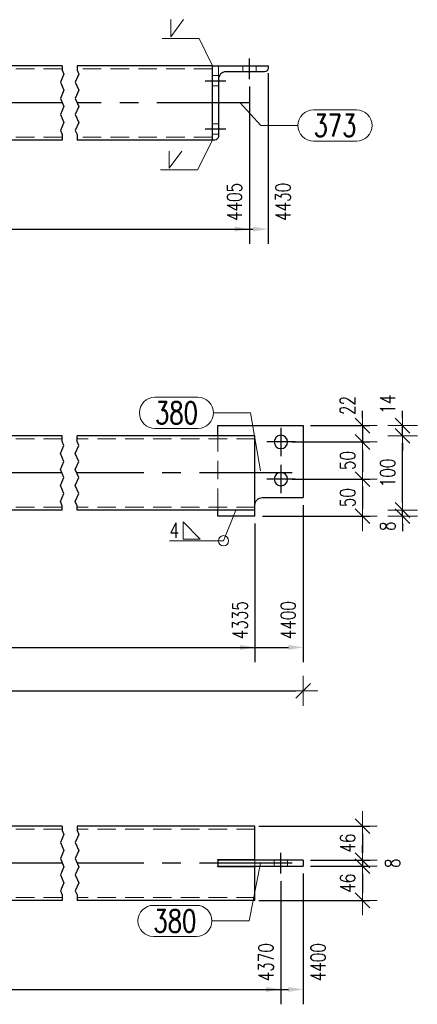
# Model space of a CAD drawing. Header units: millimetres. Extents: x -1005 to 207, y 18226 to 18896.
# Tile 45 of 50: x -173 to -119, y 18620 to 18753. Entities that reach past the tile are written whole.
import ezdxf

# ---------------------------------------------------------------- set-up
doc = ezdxf.new("R2010")
doc.units = ezdxf.units.MM
doc.header["$LTSCALE"] = 10
doc.linetypes.add('HIDDEN', pattern=[0.375, 0.25, -0.125])
doc.linetypes.add('MITTE', pattern=[2, 1.25, -0.25, 0.25, -0.25])
doc.layers.get('Defpoints').update_dxf_attribs({"color": 1})
for name, color, linetype, lineweight in [('PS_DIM', 4, 'Continuous', 13), ('PS_Hidden', 2, 'HIDDEN', 9), ('PS_Pos', 1, 'Continuous', 15), ('PS_Shape', 161, 'Continuous', 30), ('PS_SOLID', 7, 'Continuous', 30), ('PS_Weld', 1, 'Continuous', 9)]:
    doc.layers.add(name, color=color, linetype=linetype, lineweight=lineweight)
doc.layers.add('PS_Mid', color=5, linetype='MITTE')
doc.styles.add('simplex', font='simplex.shx', dxfattribs={"width": 0.75})
doc.dimstyles.new('1_10_GŁ_DS1-LS10', dxfattribs={"dimtxt": 2, "dimasz": 2, "dimexe": 2, "dimexo": 1, "dimgap": 1, "dimtad": 1, "dimjust": 4, "dimdec": 0, "dimlfac": 10, "dimtxsty": 'simplex', "dimblk1": 'NONE', "dimsah": 1, "dimcen": 2, "dimclrd": 256, "dimclre": 256, "dimclrt": 3, "dimadec": 1, "dimazin": 0, "dimtfac": 1, "dimtdec": 0, "dimtmove": 2, "dimatfit": 3, "dimfxl": 1, "dimarcsym": 0})
doc.dimstyles.new('1_10_PRZ', dxfattribs={"dimtxt": 2, "dimasz": 1, "dimexe": 2, "dimexo": 5, "dimgap": 1, "dimtad": 1, "dimdec": 0, "dimlfac": 10, "dimtxsty": 'simplex', "dimblk": 'dimznak', "dimcen": 2, "dimse1": 1, "dimse2": 1, "dimclrt": 3, "dimadec": 1, "dimazin": 0, "dimtfac": 1, "dimtdec": 0, "dimtix": 1, "dimtmove": 2, "dimatfit": 3, "dimldrblk": 'dim-grot', "dimfxl": 1, "dimarcsym": 0})
doc.dimstyles.new('1_10_PRZ_DS1-LS10', dxfattribs={"dimtxt": 2, "dimasz": 1, "dimexe": 2, "dimexo": 5, "dimgap": 1, "dimtad": 1, "dimdec": 0, "dimlfac": 10, "dimtxsty": 'simplex', "dimblk": 'dimznak', "dimcen": 2, "dimse1": 1, "dimse2": 1, "dimclrt": 3, "dimadec": 1, "dimazin": 0, "dimtfac": 1, "dimtdec": 0, "dimtix": 1, "dimtmove": 2, "dimatfit": 3, "dimldrblk": 'dim-grot', "dimfxl": 1, "dimarcsym": 0})
doc.dimstyles.new('1_10_SC', dxfattribs={"dimtxt": 2, "dimasz": 1, "dimexe": 1, "dimexo": 1, "dimgap": 1, "dimtad": 1, "dimdec": 0, "dimlfac": 10, "dimtxsty": 'simplex', "dimblk": 'dimznak', "dimcen": 2, "dimclrd": 256, "dimclre": 256, "dimclrt": 3, "dimadec": 1, "dimazin": 0, "dimtfac": 1, "dimtdec": 0, "dimtix": 1, "dimtmove": 2, "dimatfit": 3, "dimldrblk": 'dim-grot', "dimfxl": 1, "dimarcsym": 0})

# ---------------------------------------------------------------- blocks, each defined once
blk = doc.blocks.new('dimznak')
at = {"color": 0}
for points in [[(0, 2), (0, -2)], [(-2, 0), (2, 0)]]:
    blk.add_lwpolyline(points, dxfattribs=at)
at = {"color": 2}
blk.add_lwpolyline([(1, 1), (-1, -1)], dxfattribs=at)
blk = doc.blocks.new('*D1322')
at = {"layer": 'Defpoints', "color": 0, "transparency": 16777216}
for p in [(-141.61, 18644.04), (-134.61, 18639.44), (-126.61, 18639.44)]:
    blk.add_point(p, dxfattribs=at)
at = {"layer": 'PS_DIM', "lineweight": -2, "transparency": 16777216}
for p, q in [((-140.61, 18644.04), (-125.61, 18644.04)), ((-126.61, 18643.04), (-126.61, 18640.44)), ((-133.61, 18639.44), (-125.61, 18639.44))]:
    blk.add_line(p, q, dxfattribs=at)
for p, rotation in [((-126.61, 18644.04), 90), ((-126.61, 18639.44), 270)]:
    blk.add_blockref('dimznak', p, dxfattribs=dict(at, rotation=rotation))
at = {"layer": 'PS_DIM', "color": 3, "transparency": 16777216, "insert": (-128.61, 18641.74), "char_height": 2, "attachment_point": 5, "rotation": 90, "style": 'simplex'}
blk.add_mtext('46', dxfattribs=at)
blk = doc.blocks.new('dim-grot')
blk.add_hatch(color=256).paths.add_polyline_path([(0, 0), (-2, 0.5), (-2, -0.5)])
blk.add_lwpolyline([(0, 0), (-2, 0.5), (-2, -0.5), (0, 0)])
blk = doc.blocks.new('*D1323')
at = {"layer": 'Defpoints', "color": 0, "transparency": 16777216}
for p in [(-134.61, 18639.44), (-134.61, 18638.64), (-126.61, 18638.64)]:
    blk.add_point(p, dxfattribs=at)
at = {"layer": 'PS_DIM', "lineweight": -2, "transparency": 16777216}
for p, q in [((-126.61, 18640.44), (-126.61, 18641.44)), ((-133.61, 18639.44), (-125.61, 18639.44)), ((-126.61, 18639.44), (-126.61, 18638.64)), ((-133.61, 18638.64), (-125.61, 18638.64)), ((-126.61, 18637.64), (-126.61, 18636.64))]:
    blk.add_line(p, q, dxfattribs=at)
for p, rotation in [((-126.61, 18639.44), 270), ((-126.61, 18638.64), 90)]:
    blk.add_blockref('dimznak', p, dxfattribs=dict(at, rotation=rotation))
at = {"layer": 'PS_DIM', "color": 3, "transparency": 16777216, "insert": (-122.55, 18639.04), "char_height": 2, "attachment_point": 5, "rotation": 90, "style": 'simplex'}
blk.add_mtext('8', dxfattribs=at)
blk = doc.blocks.new('*D1324')
at = {"layer": 'Defpoints', "color": 0, "transparency": 16777216}
for p in [(-134.61, 18638.64), (-141.61, 18634.04), (-126.61, 18634.04)]:
    blk.add_point(p, dxfattribs=at)
at = {"layer": 'PS_DIM', "lineweight": -2, "transparency": 16777216}
for p, q in [((-133.61, 18638.64), (-125.61, 18638.64)), ((-126.61, 18637.64), (-126.61, 18635.04)), ((-140.61, 18634.04), (-125.61, 18634.04))]:
    blk.add_line(p, q, dxfattribs=at)
for p, rotation in [((-126.61, 18638.64), 90), ((-126.61, 18634.04), 270)]:
    blk.add_blockref('dimznak', p, dxfattribs=dict(at, rotation=rotation))
at = {"layer": 'PS_DIM', "color": 3, "transparency": 16777216, "insert": (-128.61, 18636.34), "char_height": 2, "attachment_point": 5, "rotation": 90, "style": 'simplex'}
blk.add_mtext('46', dxfattribs=at)
blk = doc.blocks.new('*D1483')
at = {"layer": 'Defpoints', "color": 0, "transparency": 16777216}
for p in [(-141.85, 18744.68), (-249.47, 18736.48), (-141.85, 18724.48)]:
    blk.add_point(p, dxfattribs=at)
at = {"layer": 'PS_DIM', "lineweight": -2, "transparency": 16777216}
for p, q in [((-141.85, 18743.68), (-141.85, 18722.48)), ((-249.47, 18735.48), (-249.47, 18722.48)), ((-249.47, 18724.48), (-143.85, 18724.48))]:
    blk.add_line(p, q, dxfattribs=at)
at = {"layer": 'PS_DIM', "transparency": 16777216}
blk.add_solid([(-143.85, 18724.81), (-143.85, 18724.15), (-141.85, 18724.48)], dxfattribs=at)
at = {"layer": 'PS_DIM', "color": 3, "transparency": 16777216, "insert": (-143.87, 18728.14), "char_height": 2, "attachment_point": 5, "rotation": 90, "style": 'simplex'}
blk.add_mtext('4405', dxfattribs=at)
blk = doc.blocks.new('_None')
blk = doc.blocks.new('*D1484')
at = {"layer": 'Defpoints', "color": 0, "transparency": 16777216}
for p in [(-139.35, 18746.48), (-249.47, 18736.48), (-139.35, 18724.48)]:
    blk.add_point(p, dxfattribs=at)
at = {"layer": 'PS_DIM', "lineweight": -2, "transparency": 16777216}
for p, q in [((-139.35, 18745.48), (-139.35, 18722.48)), ((-249.47, 18735.48), (-249.47, 18722.48)), ((-249.47, 18724.48), (-141.35, 18724.48))]:
    blk.add_line(p, q, dxfattribs=at)
at = {"layer": 'PS_DIM', "transparency": 16777216}
blk.add_solid([(-141.35, 18724.81), (-141.35, 18724.15), (-139.35, 18724.48)], dxfattribs=at)
at = {"layer": 'PS_DIM', "color": 3, "transparency": 16777216, "insert": (-137.33, 18728.14), "char_height": 2, "attachment_point": 5, "rotation": 90, "style": 'simplex'}
blk.add_mtext('4430', dxfattribs=at)
blk = doc.blocks.new('*D1352')
at = {"layer": 'Defpoints', "color": 0, "transparency": 16777216}
for p in [(-134.61, 18698), (-137.11, 18695.8), (-126.61, 18695.8)]:
    blk.add_point(p, dxfattribs=at)
at = {"layer": 'PS_DIM', "lineweight": -2, "transparency": 16777216}
for p, q in [((-126.61, 18699), (-126.61, 18700)), ((-133.61, 18698), (-125.61, 18698)), ((-126.61, 18698), (-126.61, 18695.8)), ((-136.11, 18695.8), (-125.61, 18695.8)), ((-126.61, 18694.8), (-126.61, 18693.8))]:
    blk.add_line(p, q, dxfattribs=at)
for p, rotation in [((-126.61, 18698), 270), ((-126.61, 18695.8), 90)]:
    blk.add_blockref('dimznak', p, dxfattribs=dict(at, rotation=rotation))
at = {"layer": 'PS_DIM', "color": 3, "transparency": 16777216, "insert": (-128.61, 18700.72), "char_height": 2, "attachment_point": 5, "rotation": 90, "style": 'simplex'}
blk.add_mtext('22', dxfattribs=at)
blk = doc.blocks.new('*D1353')
at = {"layer": 'Defpoints', "color": 0, "transparency": 16777216}
for p in [(-137.11, 18695.8), (-137.11, 18690.8), (-126.61, 18690.8)]:
    blk.add_point(p, dxfattribs=at)
at = {"layer": 'PS_DIM', "lineweight": -2, "transparency": 16777216}
for p, q in [((-136.11, 18695.8), (-125.61, 18695.8)), ((-126.61, 18694.8), (-126.61, 18691.8)), ((-136.11, 18690.8), (-125.61, 18690.8))]:
    blk.add_line(p, q, dxfattribs=at)
for p, rotation in [((-126.61, 18695.8), 90), ((-126.61, 18690.8), 270)]:
    blk.add_blockref('dimznak', p, dxfattribs=dict(at, rotation=rotation))
at = {"layer": 'PS_DIM', "color": 3, "transparency": 16777216, "insert": (-128.61, 18693.3), "char_height": 2, "attachment_point": 5, "rotation": 90, "style": 'simplex'}
blk.add_mtext('50', dxfattribs=at)
blk = doc.blocks.new('*D1354')
at = {"layer": 'Defpoints', "color": 0, "transparency": 16777216}
for p in [(-137.11, 18690.8), (-141.11, 18685.8), (-126.61, 18685.8)]:
    blk.add_point(p, dxfattribs=at)
at = {"layer": 'PS_DIM', "lineweight": -2, "transparency": 16777216}
for p, q in [((-136.11, 18690.8), (-125.61, 18690.8)), ((-126.61, 18689.8), (-126.61, 18686.8)), ((-140.11, 18685.8), (-125.61, 18685.8))]:
    blk.add_line(p, q, dxfattribs=at)
for p, rotation in [((-126.61, 18690.8), 90), ((-126.61, 18685.8), 270)]:
    blk.add_blockref('dimznak', p, dxfattribs=dict(at, rotation=rotation))
at = {"layer": 'PS_DIM', "color": 3, "transparency": 16777216, "insert": (-128.61, 18688.3), "char_height": 2, "attachment_point": 5, "rotation": 90, "style": 'simplex'}
blk.add_mtext('50', dxfattribs=at)
blk = doc.blocks.new('*D1355')
at = {"layer": 'Defpoints', "color": 0, "transparency": 16777216}
for p in [(-142.11, 18686.63), (-121.21, 18686.63), (-142.11, 18685.8)]:
    blk.add_point(p, dxfattribs=at)
at = {"layer": 'PS_DIM', "color": 0, "lineweight": -2, "transparency": 16777216}
for p, q in [((-121.21, 18687.63), (-121.21, 18688.63)), ((-121.21, 18685.8), (-121.21, 18686.63)), ((-121.21, 18684.8), (-121.21, 18683.8))]:
    blk.add_line(p, q, dxfattribs=at)
for p, rotation in [((-121.21, 18686.63), 270), ((-121.21, 18685.8), 90)]:
    blk.add_blockref('dimznak', p, dxfattribs=dict(at, rotation=rotation))
at = {"layer": 'PS_DIM', "color": 3, "transparency": 16777216, "insert": (-123.21, 18684.45), "char_height": 2, "attachment_point": 5, "rotation": 90, "style": 'simplex'}
blk.add_mtext('8', dxfattribs=at)
blk = doc.blocks.new('*D1356')
at = {"layer": 'Defpoints', "color": 0, "transparency": 16777216}
for p in [(-142.11, 18696.63), (-121.21, 18696.63), (-142.11, 18686.63)]:
    blk.add_point(p, dxfattribs=at)
at = {"layer": 'PS_DIM', "color": 0, "lineweight": -2, "transparency": 16777216}
blk.add_line((-121.21, 18687.63), (-121.21, 18695.63), dxfattribs=at)
for p, rotation in [((-121.21, 18696.63), 90), ((-121.21, 18686.63), 270)]:
    blk.add_blockref('dimznak', p, dxfattribs=dict(at, rotation=rotation))
at = {"layer": 'PS_DIM', "color": 3, "transparency": 16777216, "insert": (-123.21, 18691.63), "char_height": 2, "attachment_point": 5, "rotation": 90, "style": 'simplex'}
blk.add_mtext('100', dxfattribs=at)
blk = doc.blocks.new('*D1357')
at = {"layer": 'Defpoints', "color": 0, "transparency": 16777216}
for p in [(-142.11, 18698), (-121.21, 18698), (-142.11, 18696.63)]:
    blk.add_point(p, dxfattribs=at)
at = {"layer": 'PS_DIM', "color": 0, "lineweight": -2, "transparency": 16777216}
for p, q in [((-121.21, 18699), (-121.21, 18700)), ((-121.21, 18696.63), (-121.21, 18698)), ((-121.21, 18695.63), (-121.21, 18694.63))]:
    blk.add_line(p, q, dxfattribs=at)
for p, rotation in [((-121.21, 18698), 270), ((-121.21, 18696.63), 90)]:
    blk.add_blockref('dimznak', p, dxfattribs=dict(at, rotation=rotation))
at = {"layer": 'PS_DIM', "color": 3, "transparency": 16777216, "insert": (-123.21, 18700.89), "char_height": 2, "attachment_point": 5, "rotation": 90, "style": 'simplex'}
blk.add_mtext('14', dxfattribs=at)
blk = doc.blocks.new('*D1362')
at = {"layer": 'Defpoints', "color": 0, "transparency": 16777216}
for p in [(-249.47, 18686.63), (-141.11, 18685.8), (-141.11, 18668.13)]:
    blk.add_point(p, dxfattribs=at)
at = {"layer": 'PS_DIM', "lineweight": -2, "transparency": 16777216}
for p, q in [((-249.47, 18685.63), (-249.47, 18666.13)), ((-141.11, 18684.8), (-141.11, 18666.13)), ((-249.47, 18668.13), (-143.11, 18668.13))]:
    blk.add_line(p, q, dxfattribs=at)
at = {"layer": 'PS_DIM', "transparency": 16777216}
blk.add_solid([(-143.11, 18668.46), (-143.11, 18667.79), (-141.11, 18668.13)], dxfattribs=at)
at = {"layer": 'PS_DIM', "color": 3, "transparency": 16777216, "insert": (-143.13, 18671.79), "char_height": 2, "attachment_point": 5, "rotation": 90, "style": 'simplex'}
blk.add_mtext('4335', dxfattribs=at)
blk = doc.blocks.new('*D1363')
at = {"layer": 'Defpoints', "color": 0, "transparency": 16777216}
for p in [(-134.61, 18688.3), (-249.47, 18686.63), (-134.61, 18668.13)]:
    blk.add_point(p, dxfattribs=at)
at = {"layer": 'PS_DIM', "lineweight": -2, "transparency": 16777216}
for p, q in [((-134.61, 18687.3), (-134.61, 18666.13)), ((-249.47, 18685.63), (-249.47, 18666.13)), ((-249.47, 18668.13), (-136.61, 18668.13))]:
    blk.add_line(p, q, dxfattribs=at)
at = {"layer": 'PS_DIM', "transparency": 16777216}
blk.add_solid([(-136.61, 18668.46), (-136.61, 18667.79), (-134.61, 18668.13)], dxfattribs=at)
at = {"layer": 'PS_DIM', "color": 3, "transparency": 16777216, "insert": (-136.63, 18671.79), "char_height": 2, "attachment_point": 5, "rotation": 90, "style": 'simplex'}
blk.add_mtext('4400', dxfattribs=at)
blk = doc.blocks.new('*D1368')
at = {"layer": 'Defpoints', "color": 0, "transparency": 16777216}
for p in [(-137.61, 18637.64), (-249.47, 18634.04), (-137.61, 18622.04)]:
    blk.add_point(p, dxfattribs=at)
at = {"layer": 'PS_DIM', "lineweight": -2, "transparency": 16777216}
for p, q in [((-137.61, 18636.64), (-137.61, 18620.04)), ((-249.47, 18633.04), (-249.47, 18620.04)), ((-249.47, 18622.04), (-139.61, 18622.04))]:
    blk.add_line(p, q, dxfattribs=at)
at = {"layer": 'PS_DIM', "transparency": 16777216}
blk.add_solid([(-139.61, 18622.37), (-139.61, 18621.7), (-137.61, 18622.04)], dxfattribs=at)
at = {"layer": 'PS_DIM', "color": 3, "transparency": 16777216, "insert": (-139.63, 18625.7), "char_height": 2, "attachment_point": 5, "rotation": 90, "style": 'simplex'}
blk.add_mtext('4370', dxfattribs=at)
blk = doc.blocks.new('*D1369')
at = {"layer": 'Defpoints', "color": 0, "transparency": 16777216}
for p in [(-134.61, 18638.64), (-249.47, 18634.04), (-134.61, 18622.04)]:
    blk.add_point(p, dxfattribs=at)
at = {"layer": 'PS_DIM', "lineweight": -2, "transparency": 16777216}
for p, q in [((-134.61, 18637.64), (-134.61, 18620.04)), ((-249.47, 18633.04), (-249.47, 18620.04)), ((-249.47, 18622.04), (-136.61, 18622.04))]:
    blk.add_line(p, q, dxfattribs=at)
at = {"layer": 'PS_DIM', "transparency": 16777216}
blk.add_solid([(-136.61, 18622.37), (-136.61, 18621.7), (-134.61, 18622.04)], dxfattribs=at)
at = {"layer": 'PS_DIM', "color": 3, "transparency": 16777216, "insert": (-132.6, 18625.7), "char_height": 2, "attachment_point": 5, "rotation": 90, "style": 'simplex'}
blk.add_mtext('4400', dxfattribs=at)
blk = doc.blocks.new('*D1450')
at = {"layer": 'Defpoints', "color": 0, "transparency": 16777216}
for p in [(-134.61, 18688.3), (-256.47, 18686.13), (-134.61, 18662.27)]:
    blk.add_point(p, dxfattribs=at)
at = {"layer": 'PS_DIM', "color": 0, "lineweight": -2, "transparency": 16777216}
blk.add_line((-255.47, 18662.27), (-135.61, 18662.27), dxfattribs=at)
at = {"layer": 'PS_DIM', "color": 0, "lineweight": -2, "transparency": 16777216, "rotation": 180}
blk.add_blockref('dimznak', (-256.47, 18662.27), dxfattribs=at)
at = {"layer": 'PS_DIM', "color": 0, "lineweight": -2, "transparency": 16777216}
blk.add_blockref('dimznak', (-134.61, 18662.27), dxfattribs=at)
at = {"layer": 'PS_DIM', "color": 3, "transparency": 16777216, "insert": (-195.54, 18664.31), "char_height": 2, "attachment_point": 5, "style": 'simplex'}
blk.add_mtext('4470', dxfattribs=at)
blk = doc.blocks.new('*X727')
at = {"color": 1}
for p, q in [((-427.79, 18303.43), (-427.79, 18302.84)), ((-425.79, 18303.43), (-425.79, 18302.84)), ((-427.56, 18302.3), (-428.02, 18301.22)), ((-427.79, 18302.84), (-427.56, 18302.3)), ((-425.56, 18302.3), (-426.02, 18301.22)), ((-425.79, 18302.84), (-425.56, 18302.3)), ((-428.02, 18301.22), (-427.56, 18300.13)), ((-426.02, 18301.22), (-425.56, 18300.13)), ((-427.56, 18300.13), (-428.02, 18299.05)), ((-425.56, 18300.13), (-426.02, 18299.05)), ((-428.02, 18299.05), (-427.56, 18297.96)), ((-427.56, 18297.96), (-428.02, 18296.88)), ((-426.02, 18299.05), (-425.56, 18297.96)), ((-425.56, 18297.96), (-426.02, 18296.88)), ((-428.02, 18296.88), (-427.56, 18295.8)), ((-426.02, 18296.88), (-425.56, 18295.8)), ((-427.56, 18295.8), (-428.02, 18294.71)), ((-425.56, 18295.8), (-426.02, 18294.71)), ((-428.02, 18294.71), (-427.79, 18294.17)), ((-427.79, 18294.17), (-427.79, 18293.43)), ((-426.02, 18294.71), (-425.79, 18294.17)), ((-425.79, 18294.17), (-425.79, 18293.43))]:
    blk.add_line(p, q, dxfattribs=at)
at = {"layer": 'PS_Hidden', "color": 2, "linetype": 'HIDDEN'}
for p, q in [((-406.72, 18301.63), (-406.72, 18303.43)), ((-403.42, 18303.43), (-403.42, 18302.63)), ((-401.62, 18303.43), (-401.62, 18302.63)), ((-427.79, 18303.03), (-510.15, 18303.03)), ((-407.52, 18303.03), (-425.79, 18303.03)), ((-406.62, 18302.13), (-407.52, 18302.13)), ((-406.62, 18302.06), (-406.62, 18302.13)), ((-406.72, 18300.73), (-407.52, 18300.73)), ((-515.05, 18298.83), (-515.05, 18298.03)), ((-513.25, 18298.83), (-513.25, 18298.03)), ((-446.79, 18298.83), (-458.79, 18298.83)), ((-458.79, 18298.83), (-458.79, 18298.03)), ((-458.79, 18298.03), (-446.79, 18298.03)), ((-456.79, 18298.03), (-456.79, 18298.83)), ((-456.69, 18298.83), (-456.69, 18298.03)), ((-454.89, 18298.83), (-454.89, 18298.03)), ((-454.79, 18298.83), (-454.79, 18298.03)), ((-446.79, 18298.83), (-446.79, 18298.03)), ((-406.72, 18295.63), (-407.52, 18295.63)), ((-427.79, 18293.83), (-510.15, 18293.83)), ((-407.52, 18293.83), (-425.79, 18293.83)), ((-406.72, 18294.23), (-407.52, 18294.23))]:
    blk.add_line(p, q, dxfattribs=at)
at = {"layer": 'PS_Mid', "color": 5, "linetype": 'MITTE'}
for p, q in [((-402.52, 18301.63), (-402.52, 18304.43)), ((-402.52, 18301.63), (-402.52, 18304.43)), ((-408.52, 18301.43), (-405.72, 18301.43)), ((-408.52, 18301.43), (-405.72, 18301.43)), ((-514.15, 18297.03), (-514.15, 18299.83)), ((-514.15, 18297.03), (-514.15, 18299.83)), ((-455.79, 18297.03), (-455.79, 18299.83)), ((-427.79, 18298.43), (-515.15, 18298.43)), ((-402.52, 18298.43), (-425.79, 18298.43)), ((-403.77, 18298.43), (-403.77, 18298.43)), ((-408.52, 18294.93), (-405.72, 18294.93)), ((-408.52, 18294.93), (-405.72, 18294.93))]:
    blk.add_line(p, q, dxfattribs=at)
at = {"layer": 'PS_SOLID', "color": 7, "linetype": 'Continuous'}
for p, q in [((-510.15, 18303.43), (-510.15, 18298.93)), ((-427.79, 18303.43), (-510.15, 18303.43)), ((-407.52, 18303.43), (-425.79, 18303.43)), ((-407.52, 18303.43), (-400.02, 18303.43)), ((-407.52, 18293.43), (-407.52, 18303.43)), ((-400.02, 18303.43), (-400.02, 18303.13)), ((-400.52, 18302.63), (-405.72, 18302.63)), ((-406.72, 18301.63), (-406.72, 18293.93)), ((-517.15, 18298.83), (-505.15, 18298.83)), ((-517.15, 18298.83), (-517.15, 18298.03)), ((-517.15, 18298.03), (-505.15, 18298.03)), ((-510.15, 18298.93), (-505.15, 18298.93)), ((-510.15, 18297.93), (-510.15, 18293.43)), ((-505.15, 18297.93), (-510.15, 18297.93)), ((-505.15, 18298.93), (-505.15, 18298.83)), ((-505.15, 18298.83), (-505.15, 18298.03)), ((-505.15, 18298.03), (-505.15, 18297.93)), ((-427.79, 18293.43), (-510.15, 18293.43)), ((-407.52, 18293.43), (-425.79, 18293.43)), ((-407.22, 18293.43), (-407.52, 18293.43))]:
    blk.add_line(p, q, dxfattribs=at)
at = {"layer": 'PS_SOLID', "extrusion": (0, 0, -1)}
for centre in [(400.52, 18303.13), (407.22, 18293.93)]:
    blk.add_arc(centre, 0.5, 180, 270, dxfattribs=at)
at = {"layer": 'PS_SOLID'}
blk.add_arc((-405.72, 18301.63), 1, 90, 180, dxfattribs=at)
blk = doc.blocks.new('*X731')
at = {"color": 1}
for p, q in [((-403.77, 18298.43), (-400.99, 18295.39)), ((-393.89, 18297.49), (-388.1, 18297.49)), ((-400.99, 18295.39), (-395.99, 18295.39)), ((-393.89, 18293.29), (-388.1, 18293.29))]:
    blk.add_line(p, q, dxfattribs=at)
for centre, start, end in [((-393.89, 18295.39), 90, 270), ((-388.1, 18295.39), 270, 90)]:
    blk.add_arc(centre, 2.1, start, end, dxfattribs=at)
at = {"color": 30, "style": 'simplex', "width": 0.75}
blk.add_text('373', height=3, dxfattribs=at).set_placement((-393.89, 18293.89))
blk = doc.blocks.new('*X733')
at = {"color": 1}
for p, q in [((-167.11, 18794.21), (-167.11, 18794.96)), ((-166.88, 18793.67), (-167.11, 18794.21)), ((-165.11, 18794.21), (-165.11, 18794.96)), ((-164.88, 18793.67), (-165.11, 18794.21)), ((-167.34, 18792.59), (-166.88, 18793.67)), ((-165.34, 18792.59), (-164.88, 18793.67)), ((-166.88, 18791.5), (-167.34, 18792.59)), ((-167.34, 18790.42), (-166.88, 18791.5)), ((-164.88, 18791.5), (-165.34, 18792.59)), ((-165.34, 18790.42), (-164.88, 18791.5)), ((-166.88, 18789.34), (-167.34, 18790.42)), ((-164.88, 18789.34), (-165.34, 18790.42)), ((-167.34, 18788.25), (-166.88, 18789.34)), ((-165.34, 18788.25), (-164.88, 18789.34)), ((-166.88, 18787.17), (-167.34, 18788.25)), ((-164.88, 18787.17), (-165.34, 18788.25)), ((-167.34, 18786.09), (-166.88, 18787.17)), ((-167.11, 18785.54), (-167.34, 18786.09)), ((-165.34, 18786.09), (-164.88, 18787.17)), ((-165.11, 18785.54), (-165.34, 18786.09)), ((-167.11, 18784.96), (-167.11, 18785.54)), ((-165.11, 18784.96), (-165.11, 18785.54))]:
    blk.add_line(p, q, dxfattribs=at)
at = {"layer": 'PS_Hidden', "color": 2, "linetype": 'HIDDEN'}
for p, q in [((-167.11, 18794.56), (-249.47, 18794.56)), ((-244.47, 18794.96), (-244.47, 18794.56)), ((-244.47, 18794.56), (-244.47, 18785.36)), ((-141.11, 18794.56), (-165.11, 18794.56)), ((-146.11, 18794.56), (-146.11, 18794.96)), ((-146.11, 18785.36), (-146.11, 18794.56)), ((-167.11, 18785.36), (-249.47, 18785.36)), ((-244.47, 18785.36), (-244.47, 18784.96)), ((-141.11, 18785.36), (-165.11, 18785.36)), ((-146.11, 18784.96), (-146.11, 18785.36))]:
    blk.add_line(p, q, dxfattribs=at)
at = {"layer": 'PS_Mid', "color": 5, "linetype": 'MITTE'}
for p, q in [((-137.61, 18796.03), (-137.61, 18792.23)), ((-253.47, 18794.86), (-253.47, 18791.06)), ((-135.71, 18794.13), (-139.51, 18794.13)), ((-251.57, 18792.96), (-255.37, 18792.96)), ((-167.11, 18789.96), (-254.47, 18789.96)), ((-136.11, 18789.96), (-165.11, 18789.96)), ((-137.61, 18791.03), (-137.61, 18787.23)), ((-253.47, 18788.86), (-253.47, 18785.06)), ((-135.71, 18789.13), (-139.51, 18789.13)), ((-251.57, 18786.96), (-255.37, 18786.96)), ((-195.11, 18781.86), (-195.11, 18778.06)), ((-193.21, 18779.96), (-197.01, 18779.96))]:
    blk.add_line(p, q, dxfattribs=at)
at = {"layer": 'PS_SOLID', "color": 7, "linetype": 'Continuous'}
for p, q in [((-256.47, 18795.46), (-244.47, 18795.46)), ((-256.47, 18784.46), (-256.47, 18795.46)), ((-244.47, 18795.46), (-244.47, 18794.96)), ((-146.11, 18794.96), (-146.11, 18796.33)), ((-146.11, 18796.33), (-134.61, 18796.33)), ((-134.61, 18796.33), (-134.61, 18786.63)), ((-249.47, 18794.96), (-249.47, 18784.96)), ((-167.11, 18794.96), (-249.47, 18794.96)), ((-141.11, 18794.96), (-165.11, 18794.96)), ((-141.11, 18784.96), (-141.11, 18794.96)), ((-140.11, 18786.63), (-134.61, 18786.63)), ((-167.11, 18784.96), (-249.47, 18784.96)), ((-244.47, 18784.96), (-244.47, 18784.46)), ((-198.11, 18778.96), (-198.11, 18784.96)), ((-186.11, 18784.96), (-186.11, 18781.96)), ((-141.11, 18784.96), (-165.11, 18784.96)), ((-146.11, 18784.13), (-146.11, 18784.96)), ((-141.11, 18784.13), (-141.11, 18784.96)), ((-244.47, 18784.46), (-256.47, 18784.46)), ((-141.11, 18784.13), (-146.11, 18784.13)), ((-194.11, 18776.96), (-186.11, 18781.96)), ((-198.11, 18778.96), (-196.11, 18776.96)), ((-194.11, 18776.96), (-196.11, 18776.96))]:
    blk.add_line(p, q, dxfattribs=at)
at = {"layer": 'PS_SOLID', "color": 7, "extrusion": (0, 0, -1)}
for centre in [(137.61, 18794.13), (253.47, 18792.96), (137.61, 18789.13), (253.47, 18786.96), (195.11, 18779.96)]:
    blk.add_circle(centre, 0.9, dxfattribs=at)
at = {"layer": 'PS_SOLID', "extrusion": (0, 0, -1)}
blk.add_arc((140.11, 18785.63), 1, 0, 90, dxfattribs=at)
blk = doc.blocks.new('*X737')
at = {"color": 1}
for p, q in [((-154.6, 18800.16), (-148.81, 18800.16)), ((-146.71, 18798.06), (-141.71, 18798.06)), ((-140.36, 18790.23), (-141.71, 18798.06)), ((-154.6, 18795.96), (-148.81, 18795.96))]:
    blk.add_line(p, q, dxfattribs=at)
for centre, start, end in [((-154.6, 18798.06), 90, 270), ((-148.81, 18798.06), 270, 90)]:
    blk.add_arc(centre, 2.1, start, end, dxfattribs=at)
at = {"color": 30, "style": 'simplex', "width": 0.75}
blk.add_text('380', height=3, dxfattribs=at).set_placement((-154.6, 18796.56))
blk = doc.blocks.new('*X739')
at = {"color": 1}
for p, q in [((-167.11, 18742.37), (-167.11, 18741.78)), ((-165.11, 18742.37), (-165.11, 18741.78)), ((-166.88, 18741.24), (-167.34, 18740.15)), ((-167.11, 18741.78), (-166.88, 18741.24)), ((-164.88, 18741.24), (-165.34, 18740.15)), ((-165.11, 18741.78), (-164.88, 18741.24)), ((-167.34, 18740.15), (-166.88, 18739.07)), ((-165.34, 18740.15), (-164.88, 18739.07)), ((-166.88, 18739.07), (-167.34, 18737.99)), ((-164.88, 18739.07), (-165.34, 18737.99)), ((-167.34, 18737.99), (-166.88, 18736.9)), ((-166.88, 18736.9), (-167.34, 18735.82)), ((-165.34, 18737.99), (-164.88, 18736.9)), ((-164.88, 18736.9), (-165.34, 18735.82)), ((-167.34, 18735.82), (-166.88, 18734.73)), ((-165.34, 18735.82), (-164.88, 18734.73)), ((-166.88, 18734.73), (-167.34, 18733.65)), ((-164.88, 18734.73), (-165.34, 18733.65)), ((-167.34, 18733.65), (-167.11, 18733.11)), ((-167.11, 18733.11), (-167.11, 18732.37)), ((-165.34, 18733.65), (-165.11, 18733.11)), ((-165.11, 18733.11), (-165.11, 18732.37))]:
    blk.add_line(p, q, dxfattribs=at)
at = {"layer": 'PS_Hidden', "color": 2, "linetype": 'HIDDEN'}
for p, q in [((-167.11, 18741.97), (-249.47, 18741.97)), ((-141.11, 18741.97), (-165.11, 18741.97)), ((-254.37, 18737.77), (-254.37, 18736.97)), ((-252.57, 18737.77), (-252.57, 18736.97)), ((-186.11, 18737.77), (-198.11, 18737.77)), ((-198.11, 18737.77), (-198.11, 18736.97)), ((-198.11, 18736.97), (-186.11, 18736.97)), ((-196.11, 18736.97), (-196.11, 18737.77)), ((-196.01, 18737.77), (-196.01, 18736.97)), ((-194.21, 18737.77), (-194.21, 18736.97)), ((-194.11, 18737.77), (-194.11, 18736.97)), ((-186.11, 18737.77), (-186.11, 18736.97)), ((-141.11, 18737.77), (-141.11, 18736.97)), ((-138.51, 18737.77), (-138.51, 18736.97)), ((-136.71, 18737.77), (-136.71, 18736.97)), ((-167.11, 18732.77), (-249.47, 18732.77)), ((-141.11, 18732.77), (-165.11, 18732.77))]:
    blk.add_line(p, q, dxfattribs=at)
at = {"layer": 'PS_Mid', "color": 5, "linetype": 'MITTE'}
for p, q in [((-253.47, 18735.97), (-253.47, 18738.77)), ((-253.47, 18735.97), (-253.47, 18738.77)), ((-195.11, 18735.97), (-195.11, 18738.77)), ((-137.61, 18735.97), (-137.61, 18738.77)), ((-137.61, 18735.97), (-137.61, 18738.77)), ((-167.11, 18737.37), (-254.47, 18737.37)), ((-136.11, 18737.37), (-165.11, 18737.37))]:
    blk.add_line(p, q, dxfattribs=at)
at = {"layer": 'PS_SOLID', "color": 7, "linetype": 'Continuous'}
for p, q in [((-249.47, 18742.37), (-249.47, 18737.87)), ((-167.11, 18742.37), (-249.47, 18742.37)), ((-141.11, 18742.37), (-165.11, 18742.37)), ((-141.11, 18737.87), (-141.11, 18742.37)), ((-256.47, 18737.77), (-244.47, 18737.77)), ((-256.47, 18737.77), (-256.47, 18736.97)), ((-256.47, 18736.97), (-244.47, 18736.97)), ((-249.47, 18737.87), (-244.47, 18737.87)), ((-244.47, 18737.87), (-244.47, 18737.77)), ((-244.47, 18737.77), (-244.47, 18736.97)), ((-244.47, 18736.97), (-244.47, 18736.87)), ((-146.11, 18737.77), (-146.11, 18737.87)), ((-146.11, 18737.87), (-141.11, 18737.87)), ((-134.61, 18737.77), (-146.11, 18737.77)), ((-146.11, 18737.77), (-146.11, 18736.97)), ((-146.11, 18736.97), (-134.61, 18736.97)), ((-146.11, 18736.87), (-146.11, 18736.97)), ((-134.61, 18737.77), (-134.61, 18736.97)), ((-249.47, 18736.87), (-249.47, 18732.37)), ((-244.47, 18736.87), (-249.47, 18736.87)), ((-141.11, 18736.87), (-146.11, 18736.87)), ((-141.11, 18732.37), (-141.11, 18736.87)), ((-167.11, 18732.37), (-249.47, 18732.37)), ((-141.11, 18732.37), (-165.11, 18732.37))]:
    blk.add_line(p, q, dxfattribs=at)
blk = doc.blocks.new('*X743')
at = {"color": 1}
for p, q in [((-140.36, 18737.37), (-141.91, 18729.6)), ((-154.8, 18731.7), (-149.01, 18731.7)), ((-146.91, 18729.6), (-141.91, 18729.6)), ((-154.8, 18727.5), (-149.01, 18727.5))]:
    blk.add_line(p, q, dxfattribs=at)
for centre, start, end in [((-154.8, 18729.6), 90, 270), ((-149.01, 18729.6), 270, 90)]:
    blk.add_arc(centre, 2.1, start, end, dxfattribs=at)
at = {"color": 30, "style": 'simplex', "width": 0.75}
blk.add_text('380', height=3, dxfattribs=at).set_placement((-154.8, 18728.1))
blk = doc.blocks.new('*X795')
at = {"color": 3}
for q in [(-413.16, 18309.65), (-411.43, 18309.65)]:
    blk.add_line((-413.16, 18307.35), q, dxfattribs=at)
at = {"color": 9}
for p in [(-414.31, 18307.12), (-407.52, 18303.43)]:
    blk.add_line(p, (-409.31, 18307.12), dxfattribs=at)
blk = doc.blocks.new('*X796')
at = {"color": 9}
for p in [(-407.52, 18293.43), (-414.53, 18289.42)]:
    blk.add_line(p, (-409.53, 18289.42), dxfattribs=at)
at = {"color": 3}
for q in [(-413.38, 18291.95), (-411.65, 18291.95)]:
    blk.add_line((-413.38, 18289.65), q, dxfattribs=at)
blk = doc.blocks.new('*X799')
at = {"color": 9}
for p in [(-143.67, 18784.96), (-152.63, 18780.82)]:
    blk.add_line(p, (-145.35, 18780.82), dxfattribs=at)
at = {"color": 3}
for p, q in [((-148.49, 18781.05), (-150.79, 18783.35)), ((-150.79, 18783.35), (-150.79, 18781.05)), ((-150.79, 18781.05), (-148.49, 18781.05))]:
    blk.add_line(p, q, dxfattribs=at)
at = {"color": 9}
blk.add_circle((-145.35, 18780.82), 0.69, dxfattribs=at)
at = {"color": 2, "style": 'simplex', "width": 0.75}
blk.add_text('4', height=2, dxfattribs=at).set_placement((-152.63, 18781.22))

msp = doc.modelspace()

# ---------------------------------------------------------------- block references
at = {"layer": 'PS_Pos'}
for name, p in [('*X731', (260.68, 443.05)), ('*X737', (0, -98.33)), ('*X743', (0, -98.33))]:
    msp.add_blockref(name, p, dxfattribs=at)
at = {"layer": 'PS_Shape', "color": 40}
for name, p in [('*X727', (260.68, 443.05)), ('*X733', (0, -98.33)), ('*X739', (0, -98.33))]:
    msp.add_blockref(name, p, dxfattribs=at)
at = {"layer": 'PS_Weld'}
for name, p in [('*X795', (260.68, 443.05)), ('*X796', (260.68, 443.05)), ('*X799', (0, -98.33))]:
    msp.add_blockref(name, p, dxfattribs=at)

# ---------------------------------------------------------------- dimensions: what is measured, and where the dimension line sits
at = {"layer": 'PS_DIM'}
for base, p1, p2, text, picture, middle in [((-139.35, 18724.48), (-249.47, 18736.48), (-139.35, 18746.48), '4430', '*D1484', (-137.33, 18728.14)), ((-141.85, 18724.48), (-249.47, 18736.48), (-141.85, 18744.68), '4405', '*D1483', (-143.87, 18728.14)), ((-134.61, 18668.13), (-249.47, 18686.63), (-134.61, 18688.3), '4400', '*D1363', (-136.63, 18671.79)), ((-141.11, 18668.13), (-249.47, 18686.63), (-141.11, 18685.8), '4335', '*D1362', (-143.13, 18671.79)), ((-134.61, 18622.04), (-249.47, 18634.04), (-134.61, 18638.64), '4400', '*D1369', (-132.6, 18625.7)), ((-137.61, 18622.04), (-249.47, 18634.04), (-137.61, 18637.64), '4370', '*D1368', (-139.63, 18625.7))]:
    dim = msp.add_linear_dim(base=base, p1=p1, p2=p2, text=text, dimstyle='1_10_GŁ_DS1-LS10', dxfattribs=at)
    dim.commit()
    dim.dimension.update_dxf_attribs({"geometry": picture, "text_midpoint": middle, "dimtype": 160, "text_rotation": 90})
for base, p1, p2, dimstyle, picture, middle in [((-121.21, 18698), (-142.11, 18696.63), (-142.11, 18698), '1_10_PRZ', '*D1357', (-123.21, 18700.89)), ((-126.61, 18695.8), (-134.61, 18698), (-137.11, 18695.8), '1_10_SC', '*D1352', (-128.61, 18700.72)), ((-121.21, 18686.63), (-142.11, 18685.8), (-142.11, 18686.63), '1_10_PRZ', '*D1355', (-123.21, 18684.45)), ((-126.61, 18638.64), (-134.61, 18639.44), (-134.61, 18638.64), '1_10_SC', '*D1323', (-122.55, 18639.04))]:
    dim = msp.add_linear_dim(base=base, p1=p1, p2=p2, angle=90, dimstyle=dimstyle, dxfattribs=at)
    dim.commit()
    dim.dimension.update_dxf_attribs({"geometry": picture, "text_midpoint": middle, "dimtype": 160})
for base, p1, p2, dimstyle, picture, middle in [((-121.21, 18696.63), (-142.11, 18686.63), (-142.11, 18696.63), '1_10_PRZ', '*D1356', (-123.21, 18691.63)), ((-126.61, 18690.8), (-137.11, 18695.8), (-137.11, 18690.8), '1_10_SC', '*D1353', (-128.61, 18693.3)), ((-126.61, 18685.8), (-137.11, 18690.8), (-141.11, 18685.8), '1_10_SC', '*D1354', (-128.61, 18688.3)), ((-126.61, 18639.44), (-141.61, 18644.04), (-134.61, 18639.44), '1_10_SC', '*D1322', (-128.61, 18641.74)), ((-126.61, 18634.04), (-134.61, 18638.64), (-141.61, 18634.04), '1_10_SC', '*D1324', (-128.61, 18636.34))]:
    dim = msp.add_linear_dim(base=base, p1=p1, p2=p2, angle=90, dimstyle=dimstyle, dxfattribs=at)
    dim.commit()
    dim.dimension.update_dxf_attribs({"geometry": picture, "text_midpoint": middle})
dim = msp.add_linear_dim(base=(-134.61, 18662.27), p1=(-256.47, 18686.13), p2=(-134.61, 18688.3), text='4470', dimstyle='1_10_PRZ_DS1-LS10', dxfattribs=at)
dim.commit()
dim.dimension.update_dxf_attribs({"geometry": '*D1450', "text_midpoint": (-195.54, 18664.31), "dimtype": 160})

doc.saveas('drawing.dxf')
